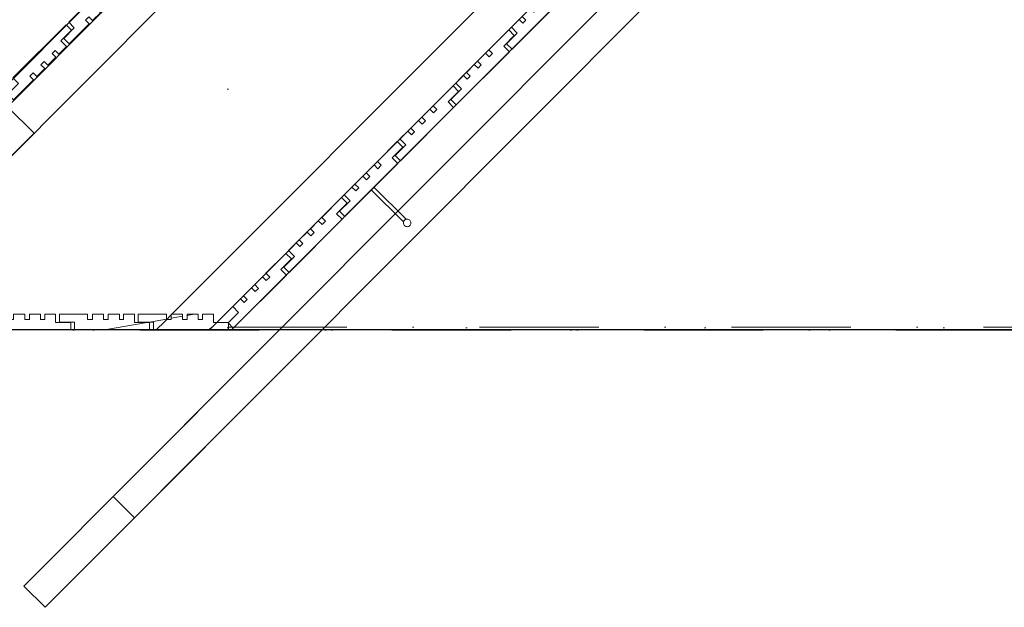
# Model space of a CAD drawing. Header units: millimetres. Extents: x -63554 to 200, y -19084 to 40052.
# Tile 10 of 120: x -45298 to -43988, y -19075 to -18293. Entities that reach past the tile are written whole.
import ezdxf

# ---------------------------------------------------------------- set-up
doc = ezdxf.new("R2010")
doc.units = ezdxf.units.MM
doc.header["$MEASUREMENT"] = 0
doc.linetypes.add('Dot & Dashed', pattern=[335.138881, 158.75, -88.194444, 0, -88.194437])
doc.linetypes.add('Dotted', pattern=[317.499995, 0, -317.499995])
for name, color, linetype in [('New_1154_Välistrepid_ kaldteed ja terrassid', 7, 'Continuous'), ('New_1252_Varikatused', 7, 'Continuous'), ('New_1253_Välistasandite piirded ja käsipuud', 7, 'Continuous')]:
    doc.layers.add(name, color=color, linetype=linetype)
for name, color, linetype, lineweight in [('New_1154_Välistrepid_ kaldteed ja terrassid_Pen_No__41', 7, 'Continuous', 25), ('New_1252_Varikatused_Pen_No__1', 7, 'Continuous', 13), ('New_1252_Varikatused_Pen_No__101', 252, 'Continuous', 13), ('New_1252_Varikatused_Pen_No__41', 7, 'Continuous', 25), ('New_1253_Välistasandite piirded ja käsipuud_Pen_No__1', 7, 'Continuous', 13), ('New_1253_Välistasandite piirded ja käsipuud_Pen_No__41', 7, 'Continuous', 25)]:
    doc.layers.add(name, color=color, linetype=linetype, lineweight=lineweight)
pattern_1 = [(10, (0, 0), (-7.814168, 44.316348), [])]

# ---------------------------------------------------------------- blocks, each defined once
blk = doc.blocks.new('Slab_151_1', base_point=(-44827, -18515.3))
at = {"layer": 'New_1253_Välistasandite piirded ja käsipuud_Pen_No__41', "color": 7, "linetype": 'Continuous', "lineweight": 25, "flags": 128}
blk.add_lwpolyline([(-44827, -18515.3), (-44784.6, -18557.7), (-44788.1, -18561.3), (-44830.5, -18518.9)], close=True, dxfattribs=at)
blk = doc.blocks.new('Slab_152_1', base_point=(-44827, -18515.3))
at = {"layer": 'New_1253_Välistasandite piirded ja käsipuud_Pen_No__41', "color": 7, "linetype": 'Continuous', "lineweight": 25, "flags": 128}
blk.add_lwpolyline([(-44827, -18515.3), (-44784.6, -18557.7), (-44788.1, -18561.3), (-44830.5, -18518.9)], close=True, dxfattribs=at)
blk = doc.blocks.new('Column_149_1', base_point=(-44782.8, -18563.1))
at = {"layer": 'New_1253_Välistasandite piirded ja käsipuud_Pen_No__1', "color": 7, "linetype": 'Continuous', "lineweight": 13, "flags": 128}
blk.add_lwpolyline([(-44786.3, -18559.5, -0.414214), (-44779.3, -18559.5, -0.414214), (-44779.3, -18566.6, -0.414214), (-44786.3, -18566.6, -0.414214)], format="xyb", close=True, dxfattribs=at)
blk = doc.blocks.new('Column_150_1', base_point=(-44782.8, -18563.1))
at = {"layer": 'New_1253_Välistasandite piirded ja käsipuud_Pen_No__1', "color": 7, "linetype": 'Continuous', "lineweight": 13, "flags": 128}
blk.add_lwpolyline([(-44786.3, -18559.5, -0.414214), (-44779.3, -18559.5, -0.414214), (-44779.3, -18566.6, -0.414214), (-44786.3, -18566.6, -0.414214)], format="xyb", close=True, dxfattribs=at)
blk = doc.blocks.new('Slab_175_1', base_point=(-37893.5, -18705.5))
at = {"layer": 'New_1154_Välistrepid_ kaldteed ja terrassid_Pen_No__41', "color": 7, "linetype": 'Continuous', "lineweight": 25, "flags": 128}
blk.add_lwpolyline([(-37893.5, -18705.5), (-45016.5, -18705.5), (-44119, -17805.7), (-44119, -17501.9), (-44561, -17501.9), (-44561, -15302.1), (-44119, -15302.1), (-44119, -15230.1), (-38791, -15230.1), (-38791, -15302.1), (-38349, -15302.1), (-38349, -17501.9), (-38791, -17501.9), (-38791, -17805.7)], close=True, dxfattribs=at)
blk = doc.blocks.new('Slab_275_1', base_point=(-45239.8, -18317.4))
at = {"layer": 'New_1252_Varikatused_Pen_No__41', "color": 7, "linetype": 'Continuous', "lineweight": 25, "flags": 128}
blk.add_lwpolyline([(-45239.8, -18317.4), (-45225.7, -18303.2), (-45233.1, -18295.8), (-45162.5, -18225), (-45155.4, -18232.1), (-45169.5, -18246.3), (-45161.7, -18254), (-45172, -18264.3), (-45177, -18259.4), (-45181, -18263.4), (-45176, -18268.3), (-45186.5, -18278.8), (-45191.5, -18273.9), (-45195.8, -18278.2), (-45190.8, -18283.2), (-45201.4, -18293.7), (-45206.3, -18288.8), (-45210.8, -18293.3), (-45205.9, -18298.2), (-45232.4, -18324.8)], close=True, dxfattribs=at)
blk = doc.blocks.new('Slab_276_1', base_point=(-45314, -18391.6))
at = {"layer": 'New_1252_Varikatused_Pen_No__41', "color": 7, "linetype": 'Continuous', "lineweight": 25, "flags": 128}
blk.add_lwpolyline([(-45314, -18391.6), (-45299.9, -18377.5), (-45307.3, -18370.1), (-45236.7, -18299.3), (-45229.6, -18306.4), (-45243.7, -18320.5), (-45235.9, -18328.3), (-45246.2, -18338.6), (-45251.2, -18333.7), (-45255.2, -18337.7), (-45250.2, -18342.6), (-45260.7, -18353.1), (-45265.7, -18348.2), (-45270, -18352.5), (-45265, -18357.4), (-45275.6, -18368), (-45280.5, -18363.1), (-45285, -18367.6), (-45280.1, -18372.5), (-45306.6, -18399.1)], close=True, dxfattribs=at)
blk = doc.blocks.new('Slab_309_1', base_point=(-44862.6, -18536.6))
at = {"layer": 'New_1252_Varikatused_Pen_No__41', "color": 7, "linetype": 'Continuous', "lineweight": 25, "flags": 128}
blk.add_lwpolyline([(-44862.6, -18536.6), (-44876.7, -18550.7), (-44869.3, -18558.1), (-44939.9, -18628.9), (-44947, -18621.9), (-44932.9, -18607.7), (-44940.7, -18599.9), (-44930.4, -18589.6), (-44925.4, -18594.6), (-44921.4, -18590.6), (-44926.4, -18585.6), (-44915.9, -18575.1), (-44911, -18580.1), (-44906.6, -18575.7), (-44911.6, -18570.8), (-44901, -18560.2), (-44896.1, -18565.2), (-44891.6, -18560.7), (-44896.5, -18555.7), (-44870, -18529.1)], close=True, dxfattribs=at)
blk = doc.blocks.new('Slab_310_1', base_point=(-44788.5, -18462.2))
at = {"layer": 'New_1252_Varikatused_Pen_No__41', "color": 7, "linetype": 'Continuous', "lineweight": 25, "flags": 128}
blk.add_lwpolyline([(-44788.5, -18462.2), (-44802.6, -18476.4), (-44795.1, -18483.8), (-44865.8, -18554.6), (-44872.8, -18547.5), (-44858.7, -18533.4), (-44866.5, -18525.6), (-44856.2, -18515.3), (-44851.3, -18520.2), (-44847.3, -18516.2), (-44852.2, -18511.3), (-44841.8, -18500.8), (-44836.8, -18505.7), (-44832.5, -18501.4), (-44837.4, -18496.5), (-44826.9, -18485.9), (-44821.9, -18490.8), (-44817.4, -18486.3), (-44822.4, -18481.4), (-44795.9, -18454.8)], close=True, dxfattribs=at)
blk = doc.blocks.new('Slab_311_1', base_point=(-44714.3, -18387.9))
at = {"layer": 'New_1252_Varikatused_Pen_No__41', "color": 7, "linetype": 'Continuous', "lineweight": 25, "flags": 128}
blk.add_lwpolyline([(-44714.3, -18387.9), (-44728.4, -18402), (-44721, -18409.5), (-44791.6, -18480.3), (-44798.7, -18473.2), (-44784.6, -18459), (-44792.4, -18451.3), (-44782.1, -18440.9), (-44777.1, -18445.9), (-44773.1, -18441.9), (-44778.1, -18436.9), (-44767.6, -18426.5), (-44762.7, -18431.4), (-44758.3, -18427.1), (-44763.3, -18422.1), (-44752.7, -18411.5), (-44747.8, -18416.5), (-44743.3, -18412), (-44748.2, -18407), (-44721.7, -18380.5)], close=True, dxfattribs=at)
blk = doc.blocks.new('Slab_312_1', base_point=(-44640.2, -18313.5))
at = {"layer": 'New_1252_Varikatused_Pen_No__41', "color": 7, "linetype": 'Continuous', "lineweight": 25, "flags": 128}
blk.add_lwpolyline([(-44640.2, -18313.5), (-44654.3, -18327.7), (-44646.8, -18335.1), (-44717.5, -18405.9), (-44724.5, -18398.8), (-44710.4, -18384.7), (-44718.2, -18376.9), (-44707.9, -18366.6), (-44703, -18371.5), (-44699, -18367.6), (-44703.9, -18362.6), (-44693.5, -18352.1), (-44688.5, -18357.1), (-44684.2, -18352.7), (-44689.1, -18347.8), (-44678.6, -18337.2), (-44673.6, -18342.1), (-44669.1, -18337.6), (-44674.1, -18332.7), (-44647.6, -18306.1)], close=True, dxfattribs=at)
blk = doc.blocks.new('Slab_313_1', base_point=(-44566, -18239.2))
at = {"layer": 'New_1252_Varikatused_Pen_No__41', "color": 7, "linetype": 'Continuous', "lineweight": 25, "flags": 128}
blk.add_lwpolyline([(-44566, -18239.2), (-44580.1, -18253.4), (-44572.7, -18260.8), (-44643.3, -18331.6), (-44650.4, -18324.5), (-44636.3, -18310.3), (-44644.1, -18302.6), (-44633.8, -18292.3), (-44628.8, -18297.2), (-44624.8, -18293.2), (-44629.8, -18288.3), (-44619.3, -18277.8), (-44614.4, -18282.7), (-44610, -18278.4), (-44615, -18273.4), (-44604.4, -18262.9), (-44599.5, -18267.8), (-44595, -18263.3), (-44599.9, -18258.3), (-44573.4, -18231.8)], close=True, dxfattribs=at)
blk = doc.blocks.new('Slab_323_1', base_point=(-44936.8, -18610.9))
at = {"layer": 'New_1252_Varikatused_Pen_No__41', "color": 7, "linetype": 'Continuous', "lineweight": 25, "flags": 128}
blk.add_lwpolyline([(-44936.8, -18610.9), (-44950.9, -18625.1), (-44943.4, -18632.5), (-45014.1, -18703.3), (-45021.1, -18696.2), (-45007, -18682.1), (-45014.8, -18674.3), (-45004.5, -18664), (-44999.6, -18668.9), (-44995.6, -18664.9), (-45000.5, -18660), (-44990.1, -18649.5), (-44985.1, -18654.4), (-44980.8, -18650.1), (-44985.7, -18645.1), (-44975.2, -18634.6), (-44970.2, -18639.5), (-44965.7, -18635), (-44970.7, -18630.1), (-44944.2, -18603.5)], close=True, dxfattribs=at)
blk = doc.blocks.new('Wall_63_1', base_point=(-45016.5, -18705.5))
at = {"layer": 'New_1252_Varikatused_Pen_No__41', "color": 7, "linetype": 'Continuous', "lineweight": 25}
for p, q in [((-45540.3, -18634.5), (-44561, -17652.7)), ((-45481, -18645.9), (-44540, -17702.4)), ((-45042.8, -18702.1), (-44190, -17847.1)), ((-45095.8, -18684.5), (-44490, -18077.1)), ((-45105.4, -18694.1), (-45116.8, -18705.5)), ((-45105.4, -18694.1), (-45095.8, -18684.5)), ((-45042.8, -18702.1), (-45046.2, -18705.5))]:
    blk.add_line(p, q, dxfattribs=at)
at = {"layer": 'New_1252_Varikatused_Pen_No__41', "color": 7, "linetype": 'Continuous', "lineweight": 25, "flags": 128}
for points in [[(-44561, -17623), (-45569.9, -18634.5)], [(-45016.5, -18705.5), (-44119, -17805.7)], [(-45116.8, -18705.5), (-45540.5, -18705.5)], [(-45046.2, -18705.5), (-45116.8, -18705.5)], [(-45016.5, -18705.5), (-45046.2, -18705.5)]]:
    blk.add_lwpolyline(points, dxfattribs=at)
blk = doc.blocks.new('Wall_69_1', base_point=(-45329.4, -18393.4))
at = {"layer": 'New_1252_Varikatused_Pen_No__41', "color": 7, "linetype": 'Continuous', "lineweight": 25}
for p, q in [((-45314.6, -18408.3), (-45541.6, -18634.5)), ((-45541.6, -18634.5), (-45591.8, -18684.5)), ((-45541.6, -18634.5), (-45591.8, -18684.5))]:
    blk.add_line(p, q, dxfattribs=at)
at = {"layer": 'New_1252_Varikatused_Pen_No__41', "color": 7, "linetype": 'Continuous', "lineweight": 25, "flags": 128}
for points in [[(-45329.4, -18393.4), (-45642.6, -18705.5)], [(-45329.4, -18393.4), (-45314.6, -18408.3)], [(-45314.6, -18408.3), (-45279.3, -18443.7)], [(-45470.8, -18634.5), (-45279.3, -18443.7)], [(-45642.6, -18705.5), (-45612.9, -18705.5)]]:
    blk.add_lwpolyline(points, dxfattribs=at)
blk = doc.blocks.new('Roof_13_1', base_point=(-38343, -17620.5))
at = {"layer": 'New_1252_Varikatused_Pen_No__41', "color": 7, "linetype": 'Dotted', "lineweight": 25, "flags": 128}
for points in [[(-45649.7, -18705.5), (-44566.9, -17620.5)], [(-37260.1, -18705.5), (-45649.7, -18705.5)]]:
    blk.add_lwpolyline(points, dxfattribs=at)
blk = doc.blocks.new('Roof_20_1', base_point=(-40911, -18705.5))
at = {"layer": 'New_1154_Välistrepid_ kaldteed ja terrassid_Pen_No__41', "color": 7, "linetype": 'Continuous', "lineweight": 25, "flags": 128}
for points in [[(-45016.7, -18705.5), (-44119, -17805.7)], [(-40911, -18705.5), (-45016.7, -18705.5)]]:
    blk.add_lwpolyline(points, dxfattribs=at)
blk = doc.blocks.new('Railing_13_1')
at = {"layer": 'New_1253_Välistasandite piirded ja käsipuud_Pen_No__1', "color": 7, "linetype": 'Continuous', "lineweight": 13}
for p, q in [((-44074, -17824.3), (-44984.6, -18737.3)), ((-44074, -17824.3), (-44984.6, -18737.3)), ((-44956.3, -18765.5), (-44034, -17840.8)), ((-44956.3, -18765.5), (-44034, -17840.8)), ((-44984.6, -18737.3), (-45292.9, -19046.4)), ((-44984.6, -18737.3), (-45173.9, -18927)), ((-45264.6, -19074.6), (-44956.3, -18765.5)), ((-45145.5, -18955.3), (-44956.3, -18765.5)), ((-45173.9, -18927), (-45145.5, -18955.3)), ((-45292.9, -19046.4), (-45264.6, -19074.6))]:
    blk.add_line(p, q, dxfattribs=at)
blk = doc.blocks.new('Beam_1_1', base_point=(-37269.2, -18705.7))
at = {"layer": 'New_1252_Varikatused_Pen_No__1', "color": 7, "linetype": 'Dot & Dashed', "lineweight": 13}
blk.add_line((-37269.2, -18705.7), (-45641.5, -18705.7), dxfattribs=at)
blk = doc.blocks.new('Beam_2_1', base_point=(-45021.6, -18701.8))
at = {"layer": 'New_1252_Varikatused_Pen_No__1', "color": 7, "linetype": 'Dotted', "lineweight": 13}
for q in [(-45021.6, -17807.7), (-37890.2, -18702.5)]:
    blk.add_line((-45021.6, -18702.5), q, dxfattribs=at)
at = {"layer": 'New_1252_Varikatused_Pen_No__1', "color": 7, "linetype": 'Dot & Dashed', "lineweight": 13}
blk.add_line((-45021.6, -18701.8), (-37890.2, -18701.8), dxfattribs=at)
blk = doc.blocks.new('Column_191_1', base_point=(-45641.5, -18705.5))
at = {"layer": 'New_1252_Varikatused_Pen_No__101', "linetype": 'Continuous', "lineweight": 13}
h = blk.add_hatch(dxfattribs=at)
h.set_pattern_fill('WOOD_0001', color=252, style=0, pattern_type=2)
h.set_pattern_definition(pattern_1)
h.paths.add_polyline_path([(-45585.7, -18684.5), (-45600.5, -18684.5), (-45600.5, -18691.5), (-45606.7, -18691.5), (-45606.7, -18684.5), (-45621.6, -18684.5), (-45621.6, -18691.5), (-45628.6, -18691.5), (-45642.6, -18705.5), (-45545.5, -18705.5), (-45545.5, -18695.5), (-45565.5, -18695.5), (-45565.5, -18684.5), (-45580.1, -18684.5), (-45580.1, -18691.5), (-45585.7, -18691.5)])
h = blk.add_hatch(dxfattribs=at)
h.set_pattern_fill('WOOD_0001', color=252, style=0, pattern_type=2)
h.set_pattern_definition(pattern_1)
h.paths.add_polyline_path([(-45540.5, -18705.5), (-45440.5, -18705.5), (-45440.5, -18695.5), (-45460.5, -18695.5), (-45460.5, -18684.5), (-45475.1, -18684.5), (-45475.1, -18691.5), (-45480.7, -18691.5), (-45480.7, -18684.5), (-45495.5, -18684.5), (-45495.5, -18691.5), (-45501.7, -18691.5), (-45501.7, -18684.5), (-45516.6, -18684.5), (-45516.6, -18691.5), (-45523, -18691.5), (-45523, -18684.5), (-45560.5, -18684.5), (-45560.5, -18695), (-45540.5, -18695)])
h = blk.add_hatch(dxfattribs=at)
h.set_pattern_fill('WOOD_0001', color=252, style=0, pattern_type=2)
h.set_pattern_definition(pattern_1)
h.paths.add_polyline_path([(-45435.5, -18705.5), (-45335.5, -18705.5), (-45335.5, -18695.5), (-45355.5, -18695.5), (-45355.5, -18684.5), (-45370.1, -18684.5), (-45370.1, -18691.5), (-45375.7, -18691.5), (-45375.7, -18684.5), (-45390.5, -18684.5), (-45390.5, -18691.5), (-45396.7, -18691.5), (-45396.7, -18684.5), (-45411.6, -18684.5), (-45411.6, -18691.5), (-45418, -18691.5), (-45418, -18684.5), (-45455.5, -18684.5), (-45455.5, -18695), (-45435.5, -18695)])
h = blk.add_hatch(dxfattribs=at)
h.set_pattern_fill('WOOD_0001', color=252, style=0, pattern_type=2)
h.set_pattern_definition(pattern_1)
h.paths.add_polyline_path([(-45330.5, -18705.5), (-45230.5, -18705.5), (-45230.5, -18695.5), (-45250.5, -18695.5), (-45250.5, -18684.5), (-45265.1, -18684.5), (-45265.1, -18691.5), (-45270.7, -18691.5), (-45270.7, -18684.5), (-45285.5, -18684.5), (-45285.5, -18691.5), (-45291.7, -18691.5), (-45291.7, -18684.5), (-45306.6, -18684.5), (-45306.6, -18691.5), (-45313, -18691.5), (-45313, -18684.5), (-45350.5, -18684.5), (-45350.5, -18695), (-45330.5, -18695)])
h = blk.add_hatch(dxfattribs=at)
h.set_pattern_fill('WOOD_0001', color=252, style=0, pattern_type=2)
h.set_pattern_definition(pattern_1)
h.paths.add_polyline_path([(-45225.5, -18705.5), (-45125.5, -18705.5), (-45125.5, -18695.5), (-45145.5, -18695.5), (-45145.5, -18684.5), (-45160.1, -18684.5), (-45160.1, -18691.5), (-45165.7, -18691.5), (-45165.7, -18684.5), (-45180.5, -18684.5), (-45180.5, -18691.5), (-45186.7, -18691.5), (-45186.7, -18684.5), (-45201.6, -18684.5), (-45201.6, -18691.5), (-45208, -18691.5), (-45208, -18684.5), (-45245.5, -18684.5), (-45245.5, -18695), (-45225.5, -18695)])
h = blk.add_hatch(dxfattribs=at)
h.set_pattern_fill('WOOD_0001', color=252, style=0, pattern_type=2)
h.set_pattern_definition(pattern_1)
h.paths.add_polyline_path([(-45120.5, -18705.5), (-45020.5, -18705.5), (-45020.5, -18695.5), (-45040.5, -18695.5), (-45040.5, -18684.5), (-45055.1, -18684.5), (-45055.1, -18691.5), (-45060.7, -18691.5), (-45060.7, -18684.5), (-45075.5, -18684.5), (-45075.5, -18691.5), (-45081.7, -18691.5), (-45081.7, -18684.5), (-45096.6, -18684.5), (-45096.6, -18691.5), (-45103, -18691.5), (-45103, -18684.5), (-45140.5, -18684.5), (-45140.5, -18695), (-45120.5, -18695)])
at = {"layer": 'New_1252_Varikatused_Pen_No__1', "color": 7, "linetype": 'Continuous', "lineweight": 13}
for p, q in [((-45641.5, -18625.5), (-45641.5, -18545.5)), ((-45628.6, -18691.5), (-45642.6, -18705.5)), ((-45621.6, -18691.5), (-45628.6, -18691.5)), ((-45621.6, -18684.5), (-45621.6, -18691.5)), ((-45606.7, -18684.5), (-45621.6, -18684.5)), ((-45606.7, -18684.5), (-45606.7, -18691.5)), ((-45600.5, -18691.5), (-45606.7, -18691.5)), ((-45600.5, -18684.5), (-45600.5, -18691.5)), ((-45585.7, -18684.5), (-45600.5, -18684.5)), ((-45585.7, -18684.5), (-45585.7, -18691.5)), ((-45580.1, -18691.5), (-45585.7, -18691.5)), ((-45580.1, -18684.5), (-45580.1, -18691.5)), ((-45565.5, -18684.5), (-45580.1, -18684.5)), ((-45565.5, -18684.5), (-45565.5, -18695.5)), ((-45560.5, -18684.5), (-45560.5, -18695)), ((-45523, -18684.5), (-45560.5, -18684.5)), ((-45540.5, -18695), (-45560.5, -18695)), ((-45540.5, -18695), (-45540.5, -18705.5)), ((-45523, -18684.5), (-45523, -18691.5)), ((-45516.6, -18691.5), (-45523, -18691.5)), ((-45516.6, -18684.5), (-45516.6, -18691.5)), ((-45501.7, -18684.5), (-45516.6, -18684.5)), ((-45501.7, -18684.5), (-45501.7, -18691.5)), ((-45495.5, -18691.5), (-45501.7, -18691.5)), ((-45495.5, -18684.5), (-45495.5, -18691.5)), ((-45480.7, -18684.5), (-45495.5, -18684.5)), ((-45480.7, -18684.5), (-45480.7, -18691.5)), ((-45475.1, -18691.5), (-45480.7, -18691.5)), ((-45475.1, -18684.5), (-45475.1, -18691.5)), ((-45460.5, -18684.5), (-45475.1, -18684.5)), ((-45460.5, -18684.5), (-45460.5, -18695.5)), ((-45455.5, -18684.5), (-45455.5, -18695)), ((-45418, -18684.5), (-45455.5, -18684.5)), ((-45435.5, -18695), (-45455.5, -18695)), ((-45435.5, -18695), (-45435.5, -18705.5)), ((-45418, -18684.5), (-45418, -18691.5)), ((-45411.6, -18691.5), (-45418, -18691.5)), ((-45411.6, -18684.5), (-45411.6, -18691.5)), ((-45396.7, -18684.5), (-45411.6, -18684.5)), ((-45396.7, -18684.5), (-45396.7, -18691.5)), ((-45390.5, -18691.5), (-45396.7, -18691.5)), ((-45390.5, -18684.5), (-45390.5, -18691.5)), ((-45375.7, -18684.5), (-45390.5, -18684.5)), ((-45375.7, -18684.5), (-45375.7, -18691.5)), ((-45370.1, -18691.5), (-45375.7, -18691.5)), ((-45370.1, -18684.5), (-45370.1, -18691.5)), ((-45355.5, -18684.5), (-45370.1, -18684.5)), ((-45355.5, -18684.5), (-45355.5, -18695.5)), ((-45350.5, -18684.5), (-45350.5, -18695)), ((-45313, -18684.5), (-45350.5, -18684.5)), ((-45330.5, -18695), (-45350.5, -18695)), ((-45330.5, -18695), (-45330.5, -18705.5)), ((-45313, -18684.5), (-45313, -18691.5)), ((-45306.6, -18691.5), (-45313, -18691.5)), ((-45306.6, -18684.5), (-45306.6, -18691.5)), ((-45291.7, -18684.5), (-45306.6, -18684.5)), ((-45291.7, -18684.5), (-45291.7, -18691.5)), ((-45285.5, -18691.5), (-45291.7, -18691.5)), ((-45285.5, -18684.5), (-45285.5, -18691.5)), ((-45270.7, -18684.5), (-45285.5, -18684.5)), ((-45270.7, -18684.5), (-45270.7, -18691.5)), ((-45265.1, -18691.5), (-45270.7, -18691.5)), ((-45265.1, -18684.5), (-45265.1, -18691.5)), ((-45250.5, -18684.5), (-45265.1, -18684.5)), ((-45250.5, -18684.5), (-45250.5, -18695.5)), ((-45245.5, -18684.5), (-45245.5, -18695)), ((-45208, -18684.5), (-45245.5, -18684.5)), ((-45225.5, -18695), (-45245.5, -18695)), ((-45225.5, -18695), (-45225.5, -18705.5)), ((-45208, -18684.5), (-45208, -18691.5)), ((-45201.6, -18691.5), (-45208, -18691.5)), ((-45201.6, -18684.5), (-45201.6, -18691.5)), ((-45186.7, -18684.5), (-45201.6, -18684.5)), ((-45186.7, -18684.5), (-45186.7, -18691.5)), ((-45180.5, -18691.5), (-45186.7, -18691.5)), ((-45180.5, -18684.5), (-45180.5, -18691.5)), ((-45165.7, -18684.5), (-45180.5, -18684.5)), ((-45165.7, -18684.5), (-45165.7, -18691.5)), ((-45160.1, -18691.5), (-45165.7, -18691.5)), ((-45160.1, -18684.5), (-45160.1, -18691.5)), ((-45145.5, -18684.5), (-45160.1, -18684.5)), ((-45145.5, -18684.5), (-45145.5, -18695.5)), ((-45140.5, -18684.5), (-45140.5, -18695)), ((-45103, -18684.5), (-45140.5, -18684.5)), ((-45120.5, -18695), (-45140.5, -18695)), ((-45120.5, -18695), (-45120.5, -18705.5)), ((-45103, -18684.5), (-45103, -18691.5)), ((-45096.6, -18691.5), (-45103, -18691.5)), ((-45096.6, -18684.5), (-45096.6, -18691.5)), ((-45081.7, -18684.5), (-45096.6, -18684.5)), ((-45081.7, -18684.5), (-45081.7, -18691.5)), ((-45075.5, -18691.5), (-45081.7, -18691.5)), ((-45075.5, -18684.5), (-45075.5, -18691.5)), ((-45060.7, -18684.5), (-45075.5, -18684.5)), ((-45060.7, -18684.5), (-45060.7, -18691.5)), ((-45055.1, -18691.5), (-45060.7, -18691.5)), ((-45055.1, -18684.5), (-45055.1, -18691.5)), ((-45040.5, -18684.5), (-45055.1, -18684.5)), ((-45040.5, -18684.5), (-45040.5, -18695.5)), ((-45721.5, -18705.5), (-46032.5, -18705.5)), ((-45545.5, -18705.5), (-45642.6, -18705.5)), ((-45545.5, -18695.5), (-45565.5, -18695.5)), ((-45561.5, -18705.5), (-45250.4, -18705.5)), ((-45545.5, -18695.5), (-45545.5, -18705.5)), ((-45440.5, -18705.5), (-45540.5, -18705.5)), ((-45440.5, -18695.5), (-45460.5, -18695.5)), ((-45440.5, -18695.5), (-45440.5, -18705.5)), ((-45335.5, -18705.5), (-45435.5, -18705.5)), ((-45335.5, -18695.5), (-45355.5, -18695.5)), ((-45335.5, -18695.5), (-45335.5, -18705.5)), ((-45230.5, -18705.5), (-45330.5, -18705.5)), ((-45230.5, -18695.5), (-45250.5, -18695.5)), ((-45230.5, -18695.5), (-45230.5, -18705.5)), ((-45125.5, -18705.5), (-45225.5, -18705.5)), ((-45125.5, -18695.5), (-45145.5, -18695.5)), ((-45125.5, -18695.5), (-45125.5, -18705.5)), ((-45020.5, -18705.5), (-45120.5, -18705.5)), ((-45020.5, -18695.5), (-45040.5, -18695.5)), ((-45020.5, -18695.5), (-45020.5, -18705.5)), ((-45641.5, -18785.5), (-45641.5, -18865.5))]:
    blk.add_line(p, q, dxfattribs=at)
blk.add_point((-45641.5, -18705.5), dxfattribs=at)

msp = doc.modelspace()

# ---------------------------------------------------------------- block references
at = {"layer": 'New_1154_Välistrepid_ kaldteed ja terrassid', "color": 7, "linetype": 'Continuous', "lineweight": 25}
for name, p in [('Slab_175_1', (-37893.5, -18705.5)), ('Roof_20_1', (-40911, -18705.5))]:
    msp.add_blockref(name, p, dxfattribs=at)
at = {"layer": 'New_1252_Varikatused', "color": 7, "linetype": 'Continuous', "lineweight": 25}
for name, p in [('Roof_13_1', (-38343, -17620.5)), ('Slab_275_1', (-45239.8, -18317.4)), ('Slab_313_1', (-44566, -18239.2)), ('Slab_276_1', (-45314, -18391.6)), ('Slab_312_1', (-44640.2, -18313.5)), ('Slab_311_1', (-44714.3, -18387.9)), ('Slab_310_1', (-44788.5, -18462.2)), ('Slab_309_1', (-44862.6, -18536.6)), ('Slab_323_1', (-44936.8, -18610.9))]:
    msp.add_blockref(name, p, dxfattribs=at)
at = {"layer": 'New_1252_Varikatused', "color": 7, "lineweight": 25}
for name, p in [('Wall_63_1', (-45016.5, -18705.5)), ('Wall_69_1', (-45329.4, -18393.4))]:
    msp.add_blockref(name, p, dxfattribs=at)
at = {"layer": 'New_1252_Varikatused', "color": 7, "lineweight": 13}
for name, p in [('Beam_2_1', (-45021.6, -18701.8)), ('Column_191_1', (-45641.5, -18705.5)), ('Beam_1_1', (-37269.2, -18705.7))]:
    msp.add_blockref(name, p, dxfattribs=at)
at = {"layer": 'New_1253_Välistasandite piirded ja käsipuud', "color": 7, "linetype": 'Continuous', "lineweight": 13}
msp.add_blockref('Railing_13_1', (0, 0), dxfattribs=at)
at = {"layer": 'New_1253_Välistasandite piirded ja käsipuud', "color": 7, "linetype": 'Continuous', "lineweight": 25}
for name in ['Slab_151_1', 'Slab_152_1']:
    msp.add_blockref(name, (-44827, -18515.3), dxfattribs=at)
at = {"layer": 'New_1253_Välistasandite piirded ja käsipuud', "color": 7, "lineweight": 13}
for name in ['Column_149_1', 'Column_150_1']:
    msp.add_blockref(name, (-44782.8, -18563.1), dxfattribs=at)

doc.saveas('drawing.dxf')
